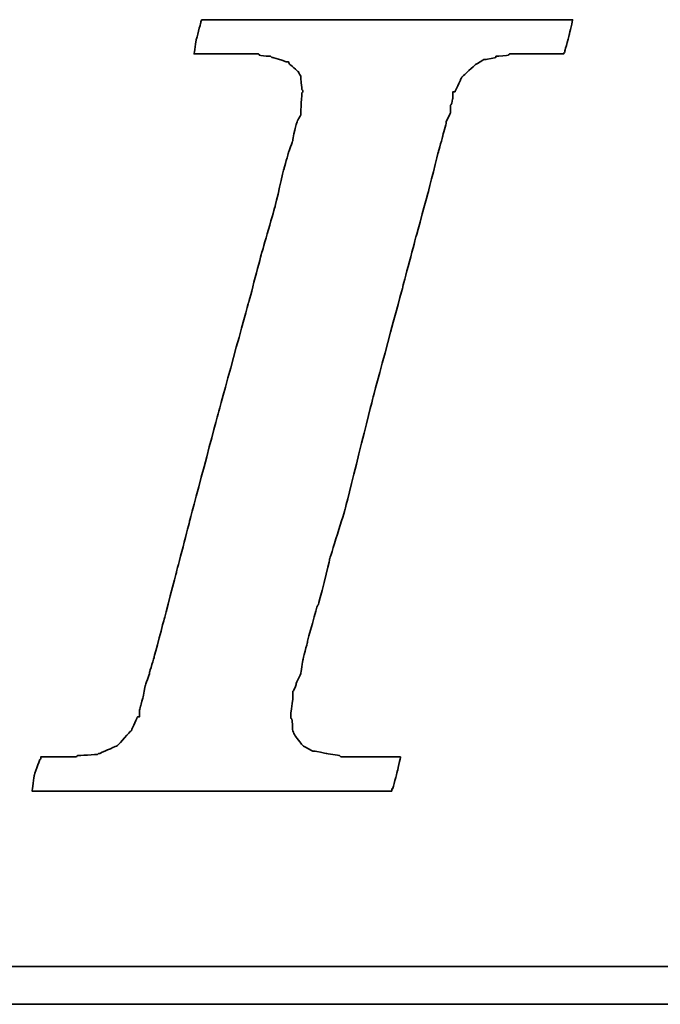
# Model space of a CAD drawing. Header units: millimetres. Extents: x 276 to 566, y 302 to 406.
# Tile 33 of 51: x 497.87 to 499.33, y 333.03 to 335.27. Entities that reach past the tile are written whole.
import ezdxf

# ---------------------------------------------------------------- set-up
doc = ezdxf.new("R2010")
doc.units = ezdxf.units.MM
doc.layers.add('DIM', color=4, linetype='Continuous')
doc.layers.add('layer 1', color=7, linetype='Continuous')

# ---------------------------------------------------------------- blocks, each defined once
blk = doc.blocks.new('TBI MOTION logo(完整正式版)')
at = {"layer": 'layer 1', "color": 22, "lineweight": 35}
for points, knots in [([(-40.59125, -7.94375), (-40.59125, -7.94375), (-40.97375, -7.94375), (-40.97375, -7.94375), (-40.97375, -7.94375), (-40.97375, -7.94375), (-41.38125, -7.94375), (-41.38125, -7.94375), (-41.38125, -7.94375), (-41.38125, -7.94375), (-41.54875, -7.94375), (-41.54875, -7.94375), (-41.54875, -7.94375), (-41.54875, -7.94375), (-41.59875, -7.94375), (-41.59875, -7.94375), (-41.59875, -7.94375), (-41.59875, -7.94375), (-41.88375, -7.94375), (-41.88375, -7.94375), (-41.88375, -7.94375), (-41.88375, -7.94375), (-41.90875, -7.91875), (-41.90875, -7.91875), (-41.90875, -7.91875), (-41.90875, -7.91875), (-42.19875, -7.87125), (-42.19875, -7.87125), (-42.19875, -7.87125), (-42.19875, -7.87125), (-42.43875, -7.82375), (-42.43875, -7.82375), (-42.43875, -7.82375), (-42.43875, -7.82375), (-42.45875, -7.82375), (-42.45875, -7.82375), (-42.45875, -7.82375), (-42.45875, -7.82375), (-42.48625, -7.82375), (-42.48625, -7.82375), (-42.48625, -7.82375), (-42.48625, -7.82375), (-42.67625, -7.72375), (-42.67625, -7.72375), (-42.67625, -7.72375), (-42.67625, -7.72375), (-42.70125, -7.70375), (-42.70125, -7.70375), (-42.70125, -7.70375), (-42.70125, -7.70375), (-42.72375, -7.67875), (-42.72375, -7.67875), (-42.72375, -7.67875), (-42.72375, -7.67875), (-42.86875, -7.48875), (-42.86875, -7.48875), (-42.86875, -7.48875), (-42.86875, -7.48875), (-42.89375, -7.43875), (-42.89375, -7.43875), (-42.89375, -7.43875), (-42.89375, -7.43875), (-42.91875, -7.38875), (-42.91875, -7.38875), (-42.91875, -7.38875), (-42.91875, -7.38875), (-42.93875, -7.12875), (-42.93875, -7.12875), (-42.93875, -7.12875), (-42.93875, -7.12875), (-42.96375, -7.10375), (-42.96375, -7.10375), (-42.96375, -7.10375), (-42.96375, -7.10375), (-42.96375, -7.05375), (-42.96375, -7.05375), (-42.96375, -7.05375), (-42.96375, -7.05375), (-42.96375, -7.00875), (-42.96375, -7.00875), (-42.96375, -7.00875), (-42.96375, -7.00875), (-42.91875, -6.69625), (-42.91875, -6.69625), (-42.91875, -6.69625), (-42.91875, -6.69625), (-42.91875, -6.62375), (-42.91875, -6.62375), (-42.91875, -6.62375), (-42.91875, -6.62375), (-42.91875, -6.59625), (-42.91875, -6.59625), (-42.91875, -6.59625), (-42.91875, -6.59625), (-42.91875, -6.57375), (-42.91875, -6.57375), (-42.91875, -6.57375), (-42.91875, -6.57375), (-42.91875, -6.52875), (-42.91875, -6.52875), (-42.91875, -6.52875), (-42.91875, -6.52875), (-42.89375, -6.50375), (-42.89375, -6.50375), (-42.89375, -6.50375), (-42.89375, -6.50375), (-42.84375, -6.38375), (-42.84375, -6.38375), (-42.84375, -6.38375), (-42.84375, -6.38375), (-42.84375, -6.35875), (-42.84375, -6.35875), (-42.84375, -6.35875), (-42.84375, -6.35875), (-42.74625, -6.14375), (-42.74625, -6.14375), (-42.74625, -6.14375), (-42.74625, -6.14375), (-42.70125, -5.85375), (-42.70125, -5.85375), (-42.70125, -5.85375), (-42.70125, -5.85375), (-42.60375, -5.47125), (-42.60375, -5.47125), (-42.60375, -5.47125), (-42.60375, -5.47125), (-42.60375, -5.44875), (-42.60375, -5.44875), (-42.60375, -5.44875), (-42.60375, -5.44875), (-42.38875, -4.67875), (-42.38875, -4.67875), (-42.38875, -4.67875), (-42.38875, -4.67875), (-42.36375, -4.65375), (-42.36375, -4.65375), (-42.36375, -4.65375), (-42.36375, -4.65375), (-42.12375, -3.69625), (-42.12375, -3.69625), (-42.12375, -3.69625), (-42.12375, -3.69625), (-42.12375, -3.67374), (-42.12375, -3.67374), (-42.12375, -3.67374), (-42.12375, -3.67374), (-41.78875, -2.59374), (-41.78875, -2.59374), (-41.78875, -2.59374), (-41.78875, -2.59374), (-41.18875, -0.19375), (-41.18875, -0.19375), (-41.18875, -0.19375), (-41.18875, -0.19375), (-40.54375, 2.20624), (-40.54375, 2.20624), (-40.54375, 2.20624), (-40.54375, 2.20624), (-40.25375, 3.30875), (-40.25375, 3.30875), (-40.25375, 3.30875), (-40.25375, 3.30875), (-39.98875, 4.27125), (-39.98875, 4.27125), (-39.98875, 4.27125), (-39.98875, 4.27125), (-39.77375, 5.13125), (-39.77375, 5.13125), (-39.77375, 5.13125), (-39.77375, 5.13125), (-39.67875, 5.47125), (-39.67875, 5.47125), (-39.67875, 5.47125), (-39.67875, 5.47125), (-39.60375, 5.75625), (-39.60375, 5.75625), (-39.60375, 5.75625), (-39.60375, 5.75625), (-39.60375, 5.78125), (-39.60375, 5.78125), (-39.60375, 5.78125), (-39.60375, 5.78125), (-39.50875, 5.97125), (-39.50875, 5.97125), (-39.50875, 5.97125), (-39.50875, 5.97125), (-39.50875, 6.13875), (-39.50875, 6.13875), (-39.50875, 6.13875), (-39.50875, 6.13875), (-39.48625, 6.16625), (-39.48625, 6.16625), (-39.48625, 6.16625), (-39.48625, 6.16625), (-39.46125, 6.28625), (-39.46125, 6.28625), (-39.46125, 6.28625), (-39.46125, 6.28625), (-39.46125, 6.42625), (-39.46125, 6.42625), (-39.46125, 6.42625), (-39.46125, 6.42625), (-39.41375, 6.42625), (-39.41375, 6.42625), (-39.41375, 6.42625), (-39.41375, 6.42625), (-39.29375, 6.69125), (-39.29375, 6.69125), (-39.29375, 6.69125), (-39.29375, 6.69125), (-39.26875, 6.74125), (-39.26875, 6.74125), (-39.26875, 6.74125), (-39.26875, 6.74125), (-39.24375, 6.76625), (-39.24375, 6.76625), (-39.24375, 6.76625), (-39.24375, 6.76625), (-38.98375, 7.00624), (-38.98375, 7.00624), (-38.98375, 7.00624), (-38.98375, 7.00624), (-38.95625, 7.02624), (-38.95625, 7.02624), (-38.95625, 7.02624), (-38.95625, 7.02624), (-38.78875, 7.12624), (-38.78875, 7.12624), (-38.78875, 7.12624), (-38.78875, 7.12624), (-38.76375, 7.12624), (-38.76375, 7.12624), (-38.76375, 7.12624), (-38.76375, 7.12624), (-38.74375, 7.12624), (-38.74375, 7.12624), (-38.74375, 7.12624), (-38.74375, 7.12624), (-38.52875, 7.17125), (-38.52875, 7.17125), (-38.52875, 7.17125), (-38.52875, 7.17125), (-38.52875, 7.19624), (-38.52875, 7.19624), (-38.52875, 7.19624), (-38.52875, 7.19624), (-38.50375, 7.19624), (-38.50375, 7.19624), (-38.50375, 7.19624), (-38.50375, 7.19624), (-38.26125, 7.21875), (-38.26125, 7.21875), (-38.26125, 7.21875), (-38.26125, 7.21875), (-38.23875, 7.24624), (-38.23875, 7.24624), (-38.23875, 7.24624), (-38.23875, 7.24624), (-38.21625, 7.24624), (-38.21625, 7.24624), (-38.21625, 7.24624), (-38.21625, 7.24624), (-38.18875, 7.24624), (-38.18875, 7.24624), (-38.18875, 7.24624), (-38.18875, 7.24624), (-37.90375, 7.24624), (-37.90375, 7.24624), (-37.90375, 7.24624), (-37.90375, 7.24624), (-37.85375, 7.24624), (-37.85375, 7.24624), (-37.85375, 7.24624), (-37.85375, 7.24624), (-37.75875, 7.24624), (-37.75875, 7.24624), (-37.75875, 7.24624), (-37.75875, 7.24624), (-37.42375, 7.24624), (-37.42375, 7.24624), (-37.42375, 7.24624), (-37.42375, 7.24624), (-37.08875, 7.24624), (-37.08875, 7.24624), (-37.08875, 7.24624), (-37.08875, 7.24624), (-37.06375, 7.24624), (-37.06375, 7.24624), (-37.06375, 7.24624), (-37.06375, 7.24624), (-37.06375, 7.26624), (-37.06375, 7.26624), (-37.06375, 7.26624), (-37.06375, 7.26624), (-37.03875, 7.29125), (-37.03875, 7.29125), (-37.03875, 7.29125), (-37.03875, 7.29125), (-37.03875, 7.31625), (-37.03875, 7.31625), (-37.03875, 7.31625), (-37.03875, 7.31625), (-36.94125, 7.67625), (-36.94125, 7.67625), (-36.94125, 7.67625), (-36.94125, 7.67625), (-36.86875, 7.98625), (-36.86875, 7.98625), (-36.86875, 7.98625), (-36.86875, 7.98625), (-36.98875, 7.98625), (-36.98875, 7.98625), (-36.98875, 7.98625), (-36.98875, 7.98625), (-37.42375, 7.98625), (-37.42375, 7.98625), (-37.42375, 7.98625), (-37.42375, 7.98625), (-37.94875, 7.98625), (-37.94875, 7.98625), (-37.94875, 7.98625), (-37.94875, 7.98625), (-38.57375, 7.98625), (-38.57375, 7.98625), (-38.57375, 7.98625), (-38.57375, 7.98625), (-39.29375, 7.98625), (-39.29375, 7.98625), (-39.29375, 7.98625), (-39.29375, 7.98625), (-40.82875, 7.98625), (-40.82875, 7.98625), (-40.82875, 7.98625), (-40.82875, 7.98625), (-42.36375, 7.98625), (-42.36375, 7.98625), (-42.36375, 7.98625), (-42.36375, 7.98625), (-43.08375, 7.98625), (-43.08375, 7.98625), (-43.08375, 7.98625), (-43.08375, 7.98625), (-43.70875, 7.98625), (-43.70875, 7.98625), (-43.70875, 7.98625), (-43.70875, 7.98625), (-44.23375, 7.98625), (-44.23375, 7.98625), (-44.23375, 7.98625), (-44.23375, 7.98625), (-44.66875, 7.98625), (-44.66875, 7.98625), (-44.66875, 7.98625), (-44.66875, 7.98625), (-44.88375, 7.98625), (-44.88375, 7.98625), (-44.88375, 7.98625), (-44.88375, 7.98625), (-44.90875, 7.94125), (-44.90875, 7.94125), (-44.90875, 7.94125), (-44.90875, 7.94125), (-44.90875, 7.91625), (-44.90875, 7.91625), (-44.90875, 7.91625), (-44.90875, 7.91625), (-45.00375, 7.55625), (-45.00375, 7.55625), (-45.00375, 7.55625), (-45.00375, 7.55625), (-45.05375, 7.24624), (-45.05375, 7.24624), (-45.05375, 7.24624), (-45.05375, 7.24624), (-44.61875, 7.24624), (-44.61875, 7.24624), (-44.61875, 7.24624), (-44.61875, 7.24624), (-44.11375, 7.24624), (-44.11375, 7.24624), (-44.11375, 7.24624), (-44.11375, 7.24624), (-43.99375, 7.24624), (-43.99375, 7.24624), (-43.99375, 7.24624), (-43.99375, 7.24624), (-43.94625, 7.24624), (-43.94625, 7.24624), (-43.94625, 7.24624), (-43.94625, 7.24624), (-43.92374, 7.24624), (-43.92374, 7.24624), (-43.92374, 7.24624), (-43.92374, 7.24624), (-43.65875, 7.24624), (-43.65875, 7.24624), (-43.65875, 7.24624), (-43.65875, 7.24624), (-43.63875, 7.21875), (-43.63875, 7.21875), (-43.63875, 7.21875), (-43.63875, 7.21875), (-43.46875, 7.19624), (-43.46875, 7.19624), (-43.46875, 7.19624), (-43.46875, 7.19624), (-43.39875, 7.19624), (-43.39875, 7.19624), (-43.39875, 7.19624), (-43.39875, 7.19624), (-43.37125, 7.17125), (-43.37125, 7.17125), (-43.37125, 7.17125), (-43.37125, 7.17125), (-43.34875, 7.17125), (-43.34875, 7.17125), (-43.34875, 7.17125), (-43.34875, 7.17125), (-43.20375, 7.12624), (-43.20375, 7.12624), (-43.20375, 7.12624), (-43.20375, 7.12624), (-43.05875, 7.07624), (-43.05875, 7.07624), (-43.05875, 7.07624), (-43.05875, 7.07624), (-43.01375, 7.07624), (-43.01375, 7.07624), (-43.01375, 7.07624), (-43.01375, 7.07624), (-42.98875, 7.02624), (-42.98875, 7.02624), (-42.98875, 7.02624), (-42.98875, 7.02624), (-42.79875, 6.86125), (-42.79875, 6.86125), (-42.79875, 6.86125), (-42.79875, 6.86125), (-42.77375, 6.81125), (-42.77375, 6.81125), (-42.77375, 6.81125), (-42.77375, 6.81125), (-42.74625, 6.76625), (-42.74625, 6.76625), (-42.74625, 6.76625), (-42.74625, 6.76625), (-42.72375, 6.47625), (-42.72375, 6.47625), (-42.72375, 6.47625), (-42.72375, 6.47625), (-42.70125, 6.45124), (-42.70125, 6.45124), (-42.70125, 6.45124), (-42.70125, 6.45124), (-42.70125, 6.42625), (-42.70125, 6.42625), (-42.70125, 6.42625), (-42.70125, 6.42625), (-42.72375, 6.40625), (-42.72375, 6.40625), (-42.72375, 6.40625), (-42.72375, 6.40625), (-42.74625, 5.97125), (-42.74625, 5.97125), (-42.74625, 5.97125), (-42.74625, 5.97125), (-42.74625, 5.94625), (-42.74625, 5.94625), (-42.74625, 5.94625), (-42.74625, 5.94625), (-42.74625, 5.92625), (-42.74625, 5.92625), (-42.74625, 5.92625), (-42.74625, 5.92625), (-42.77375, 5.87625), (-42.77375, 5.87625), (-42.77375, 5.87625), (-42.77375, 5.87625), (-42.81875, 5.80625), (-42.81875, 5.80625), (-42.81875, 5.80625), (-42.81875, 5.80625), (-42.86875, 5.63625), (-42.86875, 5.63625), (-42.86875, 5.63625), (-42.86875, 5.63625), (-42.91875, 5.39625), (-42.91875, 5.39625), (-42.91875, 5.39625), (-42.91875, 5.39625), (-42.91875, 5.37124), (-42.91875, 5.37124), (-42.91875, 5.37124), (-42.91875, 5.37124), (-43.01375, 5.10874), (-43.01375, 5.10874), (-43.01375, 5.10874), (-43.01375, 5.10874), (-43.10875, 4.77124), (-43.10875, 4.77124), (-43.10875, 4.77124), (-43.10875, 4.77124), (-43.29875, 3.95625), (-43.29875, 3.95625), (-43.29875, 3.95625), (-43.29875, 3.95625), (-43.58875, 2.95125), (-43.58875, 2.95125), (-43.58875, 2.95125), (-43.58875, 2.95125), (-43.87375, 1.87125), (-43.87375, 1.87125), (-43.87375, 1.87125), (-43.87375, 1.87125), (-44.52625, -0.50374), (-44.52625, -0.50374), (-44.52625, -0.50374), (-44.52625, -0.50374), (-45.14875, -2.85375), (-45.14875, -2.85375), (-45.14875, -2.85375), (-45.14875, -2.85375), (-45.43375, -3.95875), (-45.43375, -3.95875), (-45.43375, -3.95875), (-45.43375, -3.95875), (-45.69875, -4.96875), (-45.69875, -4.96875), (-45.69875, -4.96875), (-45.69875, -4.96875), (-45.91375, -5.78375), (-45.91375, -5.78375), (-45.91375, -5.78375), (-45.91375, -5.78375), (-46.01375, -6.11875), (-46.01375, -6.11875), (-46.01375, -6.11875), (-46.01375, -6.11875), (-46.01375, -6.14375), (-46.01375, -6.14375), (-46.01375, -6.14375), (-46.01375, -6.14375), (-46.10875, -6.40875), (-46.10875, -6.40875), (-46.10875, -6.40875), (-46.10875, -6.40875), (-46.15375, -6.64875), (-46.15375, -6.64875), (-46.15375, -6.64875), (-46.15375, -6.64875), (-46.20375, -6.83875), (-46.20375, -6.83875), (-46.20375, -6.83875), (-46.20375, -6.83875), (-46.22875, -6.93375), (-46.22875, -6.93375), (-46.22875, -6.93375), (-46.22875, -6.93375), (-46.22875, -7.07875), (-46.22875, -7.07875), (-46.22875, -7.07875), (-46.22875, -7.07875), (-46.27375, -7.07875), (-46.27375, -7.07875), (-46.27375, -7.07875), (-46.27375, -7.07875), (-46.39375, -7.34375), (-46.39375, -7.34375), (-46.39375, -7.34375), (-46.39375, -7.34375), (-46.39375, -7.36875), (-46.39375, -7.36875), (-46.39375, -7.36875), (-46.39375, -7.36875), (-46.42125, -7.38875), (-46.42125, -7.38875), (-46.42125, -7.38875), (-46.42125, -7.38875), (-46.68375, -7.67875), (-46.68375, -7.67875), (-46.68375, -7.67875), (-46.68375, -7.67875), (-46.70875, -7.70375), (-46.70875, -7.70375), (-46.70875, -7.70375), (-46.70875, -7.70375), (-46.75375, -7.72375), (-46.75375, -7.72375), (-46.75375, -7.72375), (-46.75375, -7.72375), (-47.08875, -7.87125), (-47.08875, -7.87125), (-47.08875, -7.87125), (-47.08875, -7.87125), (-47.11625, -7.87125), (-47.11625, -7.87125), (-47.11625, -7.87125), (-47.11625, -7.87125), (-47.13875, -7.89375), (-47.13875, -7.89375), (-47.13875, -7.89375), (-47.13875, -7.89375), (-47.56875, -7.91875), (-47.56875, -7.91875), (-47.56875, -7.91875), (-47.56875, -7.91875), (-47.59625, -7.94375), (-47.59625, -7.94375), (-47.59625, -7.94375), (-47.59625, -7.94375), (-47.64375, -7.94375), (-47.64375, -7.94375), (-47.64375, -7.94375), (-47.64375, -7.94375), (-47.73625, -7.94375), (-47.73625, -7.94375), (-47.73625, -7.94375), (-47.73625, -7.94375), (-48.07375, -7.94375), (-48.07375, -7.94375), (-48.07375, -7.94375), (-48.07375, -7.94375), (-48.36125, -7.94375), (-48.36125, -7.94375), (-48.36125, -7.94375), (-48.36125, -7.94375), (-48.36125, -7.96625), (-48.36125, -7.96625), (-48.36125, -7.96625), (-48.36125, -7.96625), (-48.36125, -7.99125), (-48.36125, -7.99125), (-48.36125, -7.99125), (-48.36125, -7.99125), (-48.38875, -8.01375), (-48.38875, -8.01375), (-48.38875, -8.01375), (-48.38875, -8.01375), (-48.50875, -8.34875), (-48.50875, -8.34875), (-48.50875, -8.34875), (-48.50875, -8.34875), (-48.55375, -8.68625), (-48.55375, -8.68625), (-48.55375, -8.68625), (-48.55375, -8.68625), (-48.45875, -8.68625), (-48.45875, -8.68625), (-48.45875, -8.68625), (-48.45875, -8.68625), (-48.07375, -8.68625), (-48.07375, -8.68625), (-48.07375, -8.68625), (-48.07375, -8.68625), (-47.52375, -8.68625), (-47.52375, -8.68625), (-47.52375, -8.68625), (-47.52375, -8.68625), (-46.92375, -8.68625), (-46.92375, -8.68625), (-46.92375, -8.68625), (-46.92375, -8.68625), (-46.25375, -8.68625), (-46.25375, -8.68625), (-46.25375, -8.68625), (-46.25375, -8.68625), (-46.20375, -8.68625), (-46.20375, -8.68625), (-46.20375, -8.68625), (-46.20375, -8.68625), (-44.71375, -8.68625), (-44.71375, -8.68625), (-44.71375, -8.68625), (-44.71375, -8.68625), (-43.22875, -8.68625), (-43.22875, -8.68625), (-43.22875, -8.68625), (-43.22875, -8.68625), (-42.55875, -8.68625), (-42.55875, -8.68625), (-42.55875, -8.68625), (-42.55875, -8.68625), (-42.50875, -8.68625), (-42.50875, -8.68625), (-42.50875, -8.68625), (-42.50875, -8.68625), (-41.93375, -8.68625), (-41.93375, -8.68625), (-41.93375, -8.68625), (-41.93375, -8.68625), (-41.38125, -8.68625), (-41.38125, -8.68625), (-41.38125, -8.68625), (-41.38125, -8.68625), (-40.97375, -8.68625), (-40.97375, -8.68625), (-40.97375, -8.68625), (-40.97375, -8.68625), (-40.78125, -8.68625), (-40.78125, -8.68625), (-40.78125, -8.68625), (-40.78125, -8.68625), (-40.78125, -8.63875), (-40.78125, -8.63875), (-40.78125, -8.63875), (-40.78125, -8.63875), (-40.75875, -8.63875), (-40.75875, -8.63875), (-40.75875, -8.63875), (-40.75875, -8.63875), (-40.66375, -8.27875), (-40.66375, -8.27875), (-40.66375, -8.27875), (-40.66375, -8.27875), (-40.59125, -7.94375), (-40.59125, -7.94375)], [0, 0, 0, 0, 0.00558659, 0.00558659, 0.00558659, 0.0055866, 0.01117318, 0.01117318, 0.01117318, 0.01117319, 0.01675978, 0.01675978, 0.01675978, 0.01675979, 0.02234637, 0.02234637, 0.02234637, 0.02234638, 0.02793296, 0.02793296, 0.02793296, 0.02793297, 0.03351955, 0.03351955, 0.03351955, 0.03351956, 0.03910615, 0.03910615, 0.03910615, 0.03910616, 0.04469274, 0.04469274, 0.04469274, 0.04469275, 0.05027933, 0.05027933, 0.05027933, 0.05027934, 0.05586592, 0.05586592, 0.05586592, 0.05586593, 0.06145251, 0.06145251, 0.06145251, 0.06145252, 0.06703911, 0.06703911, 0.06703911, 0.06703912, 0.0726257, 0.0726257, 0.0726257, 0.07262571, 0.07821229, 0.07821229, 0.07821229, 0.0782123, 0.08379888, 0.08379888, 0.08379888, 0.08379889, 0.08938547, 0.08938547, 0.08938547, 0.08938548, 0.09497207, 0.09497207, 0.09497207, 0.09497208, 0.10055866, 0.10055866, 0.10055866, 0.10055867, 0.10614525, 0.10614525, 0.10614525, 0.10614526, 0.11173184, 0.11173184, 0.11173184, 0.11173185, 0.11731844, 0.11731844, 0.11731844, 0.11731845, 0.12290503, 0.12290503, 0.12290503, 0.12290504, 0.12849162, 0.12849162, 0.12849162, 0.12849163, 0.13407821, 0.13407821, 0.13407821, 0.13407822, 0.1396648, 0.1396648, 0.1396648, 0.13966481, 0.1452514, 0.1452514, 0.1452514, 0.14525141, 0.15083799, 0.15083799, 0.15083799, 0.150838, 0.15642458, 0.15642458, 0.15642458, 0.15642459, 0.16201117, 0.16201117, 0.16201117, 0.16201118, 0.16759777, 0.16759777, 0.16759777, 0.16759778, 0.17318436, 0.17318436, 0.17318436, 0.17318437, 0.17877095, 0.17877095, 0.17877095, 0.17877096, 0.18435754, 0.18435754, 0.18435754, 0.18435755, 0.18994413, 0.18994413, 0.18994413, 0.18994414, 0.19553073, 0.19553073, 0.19553073, 0.19553074, 0.20111732, 0.20111732, 0.20111732, 0.20111733, 0.20670391, 0.20670391, 0.20670391, 0.20670392, 0.2122905, 0.2122905, 0.2122905, 0.21229051, 0.21787709, 0.21787709, 0.21787709, 0.2178771, 0.22346369, 0.22346369, 0.22346369, 0.2234637, 0.22905028, 0.22905028, 0.22905028, 0.22905029, 0.23463687, 0.23463687, 0.23463687, 0.23463688, 0.24022346, 0.24022346, 0.24022346, 0.24022347, 0.24581006, 0.24581006, 0.24581006, 0.24581007, 0.25139665, 0.25139665, 0.25139665, 0.25139666, 0.25698324, 0.25698324, 0.25698324, 0.25698325, 0.26256983, 0.26256983, 0.26256983, 0.26256984, 0.26815642, 0.26815642, 0.26815642, 0.26815643, 0.27374302, 0.27374302, 0.27374302, 0.27374303, 0.27932961, 0.27932961, 0.27932961, 0.27932962, 0.2849162, 0.2849162, 0.2849162, 0.28491621, 0.29050279, 0.29050279, 0.29050279, 0.2905028, 0.29608939, 0.29608939, 0.29608939, 0.2960894, 0.30167598, 0.30167598, 0.30167598, 0.30167599, 0.30726257, 0.30726257, 0.30726257, 0.30726258, 0.31284916, 0.31284916, 0.31284916, 0.31284917, 0.31843575, 0.31843575, 0.31843575, 0.31843576, 0.32402235, 0.32402235, 0.32402235, 0.32402236, 0.32960894, 0.32960894, 0.32960894, 0.32960895, 0.33519553, 0.33519553, 0.33519553, 0.33519554, 0.34078212, 0.34078212, 0.34078212, 0.34078213, 0.34636872, 0.34636872, 0.34636872, 0.34636873, 0.35195531, 0.35195531, 0.35195531, 0.35195532, 0.3575419, 0.3575419, 0.3575419, 0.35754191, 0.36312849, 0.36312849, 0.36312849, 0.3631285, 0.36871508, 0.36871508, 0.36871508, 0.36871509, 0.37430168, 0.37430168, 0.37430168, 0.37430169, 0.37988827, 0.37988827, 0.37988827, 0.37988828, 0.38547486, 0.38547486, 0.38547486, 0.38547487, 0.39106145, 0.39106145, 0.39106145, 0.39106146, 0.39664804, 0.39664804, 0.39664804, 0.39664805, 0.40223464, 0.40223464, 0.40223464, 0.40223465, 0.40782123, 0.40782123, 0.40782123, 0.40782124, 0.41340782, 0.41340782, 0.41340782, 0.41340783, 0.41899441, 0.41899441, 0.41899441, 0.41899442, 0.42458101, 0.42458101, 0.42458101, 0.42458102, 0.4301676, 0.4301676, 0.4301676, 0.43016761, 0.43575419, 0.43575419, 0.43575419, 0.4357542, 0.44134078, 0.44134078, 0.44134078, 0.44134079, 0.44692737, 0.44692737, 0.44692737, 0.44692738, 0.45251397, 0.45251397, 0.45251397, 0.45251398, 0.45810056, 0.45810056, 0.45810056, 0.45810057, 0.46368715, 0.46368715, 0.46368715, 0.46368716, 0.46927374, 0.46927374, 0.46927374, 0.46927375, 0.47486034, 0.47486034, 0.47486034, 0.47486035, 0.48044693, 0.48044693, 0.48044693, 0.48044694, 0.48603352, 0.48603352, 0.48603352, 0.48603353, 0.49162011, 0.49162011, 0.49162011, 0.49162012, 0.4972067, 0.4972067, 0.4972067, 0.49720671, 0.5027933, 0.5027933, 0.5027933, 0.50279331, 0.50837989, 0.50837989, 0.50837989, 0.5083799, 0.51396648, 0.51396648, 0.51396648, 0.51396649, 0.51955307, 0.51955307, 0.51955307, 0.51955308, 0.52513966, 0.52513966, 0.52513966, 0.52513967, 0.53072626, 0.53072626, 0.53072626, 0.53072627, 0.53631285, 0.53631285, 0.53631285, 0.53631286, 0.54189944, 0.54189944, 0.54189944, 0.54189945, 0.54748603, 0.54748603, 0.54748603, 0.54748604, 0.55307263, 0.55307263, 0.55307263, 0.55307264, 0.55865922, 0.55865922, 0.55865922, 0.55865923, 0.56424581, 0.56424581, 0.56424581, 0.56424582, 0.5698324, 0.5698324, 0.5698324, 0.56983241, 0.57541899, 0.57541899, 0.57541899, 0.575419, 0.58100559, 0.58100559, 0.58100559, 0.5810056, 0.58659218, 0.58659218, 0.58659218, 0.58659219, 0.59217877, 0.59217877, 0.59217877, 0.59217878, 0.59776536, 0.59776536, 0.59776536, 0.59776537, 0.60335196, 0.60335196, 0.60335196, 0.60335197, 0.60893855, 0.60893855, 0.60893855, 0.60893856, 0.61452514, 0.61452514, 0.61452514, 0.61452515, 0.62011173, 0.62011173, 0.62011173, 0.62011174, 0.62569832, 0.62569832, 0.62569832, 0.62569833, 0.63128492, 0.63128492, 0.63128492, 0.63128493, 0.63687151, 0.63687151, 0.63687151, 0.63687152, 0.6424581, 0.6424581, 0.6424581, 0.64245811, 0.64804469, 0.64804469, 0.64804469, 0.6480447, 0.65363128, 0.65363128, 0.65363128, 0.65363129, 0.65921788, 0.65921788, 0.65921788, 0.65921789, 0.66480447, 0.66480447, 0.66480447, 0.66480448, 0.67039106, 0.67039106, 0.67039106, 0.67039107, 0.67597765, 0.67597765, 0.67597765, 0.67597766, 0.68156425, 0.68156425, 0.68156425, 0.68156426, 0.68715084, 0.68715084, 0.68715084, 0.68715085, 0.69273743, 0.69273743, 0.69273743, 0.69273744, 0.69832402, 0.69832402, 0.69832402, 0.69832403, 0.70391061, 0.70391061, 0.70391061, 0.70391062, 0.70949721, 0.70949721, 0.70949721, 0.70949722, 0.7150838, 0.7150838, 0.7150838, 0.71508381, 0.72067039, 0.72067039, 0.72067039, 0.7206704, 0.72625698, 0.72625698, 0.72625698, 0.72625699, 0.73184358, 0.73184358, 0.73184358, 0.73184359, 0.73743017, 0.73743017, 0.73743017, 0.73743018, 0.74301676, 0.74301676, 0.74301676, 0.74301677, 0.74860335, 0.74860335, 0.74860335, 0.74860336, 0.75418994, 0.75418994, 0.75418994, 0.75418995, 0.75977654, 0.75977654, 0.75977654, 0.75977655, 0.76536313, 0.76536313, 0.76536313, 0.76536314, 0.77094972, 0.77094972, 0.77094972, 0.77094973, 0.77653631, 0.77653631, 0.77653631, 0.77653632, 0.78212291, 0.78212291, 0.78212291, 0.78212292, 0.7877095, 0.7877095, 0.7877095, 0.78770951, 0.79329609, 0.79329609, 0.79329609, 0.7932961, 0.79888268, 0.79888268, 0.79888268, 0.79888269, 0.80446927, 0.80446927, 0.80446927, 0.80446928, 0.81005587, 0.81005587, 0.81005587, 0.81005588, 0.81564246, 0.81564246, 0.81564246, 0.81564247, 0.82122905, 0.82122905, 0.82122905, 0.82122906, 0.82681564, 0.82681564, 0.82681564, 0.82681565, 0.83240223, 0.83240223, 0.83240223, 0.83240224, 0.83798883, 0.83798883, 0.83798883, 0.83798884, 0.84357542, 0.84357542, 0.84357542, 0.84357543, 0.84916201, 0.84916201, 0.84916201, 0.84916202, 0.8547486, 0.8547486, 0.8547486, 0.85474861, 0.8603352, 0.8603352, 0.8603352, 0.86033521, 0.86592179, 0.86592179, 0.86592179, 0.8659218, 0.87150838, 0.87150838, 0.87150838, 0.87150839, 0.87709497, 0.87709497, 0.87709497, 0.87709498, 0.88268156, 0.88268156, 0.88268156, 0.88268157, 0.88826816, 0.88826816, 0.88826816, 0.88826817, 0.89385475, 0.89385475, 0.89385475, 0.89385476, 0.89944134, 0.89944134, 0.89944134, 0.89944135, 0.90502793, 0.90502793, 0.90502793, 0.90502794, 0.91061453, 0.91061453, 0.91061453, 0.91061454, 0.91620112, 0.91620112, 0.91620112, 0.91620113, 0.92178771, 0.92178771, 0.92178771, 0.92178772, 0.9273743, 0.9273743, 0.9273743, 0.92737431, 0.93296089, 0.93296089, 0.93296089, 0.9329609, 0.93854749, 0.93854749, 0.93854749, 0.9385475, 0.94413408, 0.94413408, 0.94413408, 0.94413409, 0.94972067, 0.94972067, 0.94972067, 0.94972068, 0.95530726, 0.95530726, 0.95530726, 0.95530727, 0.96089385, 0.96089385, 0.96089385, 0.96089386, 0.96648045, 0.96648045, 0.96648045, 0.96648046, 0.97206704, 0.97206704, 0.97206704, 0.97206705, 0.97765363, 0.97765363, 0.97765363, 0.97765364, 0.98324022, 0.98324022, 0.98324022, 0.98324023, 0.98882682, 0.98882682, 0.98882682, 0.98882683, 0.99441341, 0.99441341, 0.99441341, 0.99441342, 1, 1, 1, 1]), ([(75.90875, -9.47875), (75.90875, -9.47875), (75.90875, -12.28625), (75.90875, -12.28625), (75.90875, -12.28625), (75.90875, -12.28625), (75.90875, -12.47875), (75.90875, -12.47875), (75.90875, -12.47875), (75.90875, -12.47875), (75.71625, -12.47875), (75.71625, -12.47875), (75.71625, -12.47875), (75.71625, -12.47875), (-88.32875, -12.47875), (-88.32875, -12.47875), (-88.32875, -12.47875), (-88.32875, -12.47875), (-88.32875, -13.29375), (-88.32875, -13.29375), (-88.32875, -13.29375), (-88.32875, -13.29375), (82.89125, -13.29375), (82.89125, -13.29375), (82.89125, -13.29375), (82.89125, -13.29375), (75.90875, -9.47875), (75.90875, -9.47875)], [0, 0, 0, 0, 0.14285714, 0.14285714, 0.14285714, 0.14285715, 0.28571429, 0.28571429, 0.28571429, 0.2857143, 0.42857143, 0.42857143, 0.42857143, 0.42857144, 0.57142857, 0.57142857, 0.57142857, 0.57142858, 0.71428571, 0.71428571, 0.71428571, 0.71428572, 0.85714286, 0.85714286, 0.85714286, 0.85714287, 1, 1, 1, 1])]:
    blk.add_open_spline(points, degree=3, knots=knots, dxfattribs=at)

msp = doc.modelspace()

# ---------------------------------------------------------------- block references
at = {"layer": 'DIM', "color": 7, "xscale": 0.1054262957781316, "yscale": 0.1054262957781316, "zscale": 0.1054262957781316}
msp.add_blockref('TBI MOTION logo(完整正式版)', (503.0142, 334.4291), dxfattribs=at)

doc.saveas('drawing.dxf')
